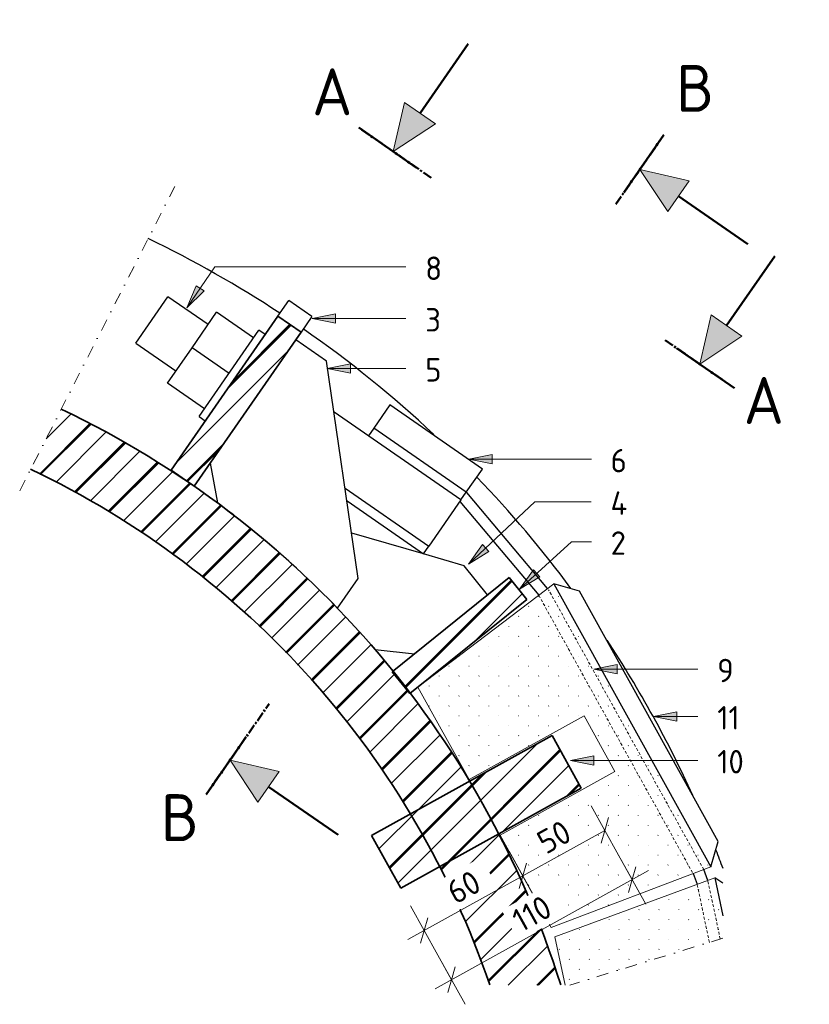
# Model space of a CAD drawing. Header units: millimetres. Extents: x -234509 to -203707, y -19731 to 120094.
# Tile 72 of 72: x -209936 to -209515, y 119187 to 119712. Entities that reach past the tile are written whole.
import ezdxf

# ---------------------------------------------------------------- set-up
doc = ezdxf.new("R2010")
doc.units = ezdxf.units.MM
for name, pattern in [('Dash dot', [15.875, 6.35, -4.7625, 0, -4.7625]), ('Hhidden', [2.5, 1.5, -1]), ('XX-CENTER', [8, 5, -1, 1, -1]), ('XX-HIDDEN', [4, 2, -2])]:
    doc.linetypes.add(name, pattern=pattern)
for name, color, linetype, lineweight in [('Multi-Category Tags', 10, 'Continuous', 18), ('Multi-Category Tags-1', 7, 'Continuous', 18), ('N-CO-BC-BETONVORM-G', 50, 'Continuous', 25), ('N-CO-BC-BETONVORM-G-1', 50, 'Continuous', 18), ('N-CO-BC-BETONVORM-G-2', 50, 'XX-HIDDEN', 18), ('N-CO-BC-BETONVORM-G-4', 50, 'Continuous', 13), ('N-CO-BC-BETONVORM-GN-1', 10, 'Continuous', 18), ('N-CO-HC-HOUTVORM-GD', 90, 'Continuous', 25), ('N-CO-HC-HOUTVORM-GD-1', 90, 'Continuous', 18), ('N-CO-KC-KUNSTSTOFVORM-G', 7, 'Continuous', 13), ('N-CO-KC-KUNSTSTOFVORM-GD', 90, 'Continuous', 18), ('N-CO-SC-STAALVORM-G', 10, 'Continuous', 25), ('N-CO-SC-STAALVORM-G-1', 10, 'Continuous', 18), ('N-CO-SC-STAALVORM-GD', 90, 'Continuous', 35), ('X-XX-AL-CONSTRUCTIELIJN-G-1', 7, 'Hhidden', 18), ('X-XX-AL-CONSTRUCTIELIJN-G-3', 7, 'Dash dot', 18), ('X-XX-AL-M', 7, 'Continuous', 18), ('X-XX-AL-M-5', 7, 'Continuous', 18), ('X-XX-AL-VERWIJZING_DOORSNEDE-G', 7, 'Continuous', 18), ('X-XX-AL-VERWIJZING_DOORSNEDE-G-1', 7, 'XX-CENTER', 18), ('X-XX-AL-VERWIJZING_DOORSNEDE-G-2', 7, 'Continuous', 50), ('X-XX-AL-VERWIJZING_DOORSNEDE-G-3', 7, 'Continuous', 13), ('X-XX-AL-VERWIJZING_DOORSNEDE-G-4', 7, 'XX-CENTER', 50)]:
    doc.layers.add(name, color=color, linetype=linetype, lineweight=lineweight)
doc.styles.add('NLCS-ISO_1', font='NLCS-ISO.ttf', dxfattribs={"height": 12.5})
doc.styles.add('NLCS-ISO_4', font='NLCS-ISO.ttf', dxfattribs={"height": 25})
doc.dimstyles.new('2_5_NLCS_diagonal_wit', dxfattribs={"dimscale": 304.8, "dimtxt": 12.534437, "dimasz": 0.032808, "dimexe": 0.049213, "dimexo": 0.0625, "dimgap": 0, "dimtad": 1, "dimdec": 0, "dimzin": 0, "dimdsep": 46, "dimtxsty": 'NLCS-ISO_1', "dimblk1": 'OBLIQUE', "dimblk2": 'OBLIQUE', "dimsah": 1, "dimcen": 0.09, "dimdle": 0.032808, "dimazin": 0, "dimtfac": 1, "dimtdec": 4, "dimtix": 1, "dimtmove": 0, "dimatfit": 3, "dimfxl": 0.049213, "dimfxlon": 1, "dimtvp": 1, "dimtfill": 1, "dimtolj": 1, "dimtzin": 0, "dimarcsym": 2})

# ---------------------------------------------------------------- blocks, each defined once
blk = doc.blocks.new('GM_Wrijfstijl_boven_beschermpaal - GM_Wrijfstijl_boven_beschermpaal-3365226-N_A_P_ Copy 3 Copy 1 - Dependent 1')
at = {"layer": 'N-CO-HC-HOUTVORM-GD-1'}
h = blk.add_hatch(dxfattribs=at)
h.set_pattern_fill('ACO-KUNSTSTOF', color=256, style=0, pattern_type=2)
h.set_pattern_definition([(123, (164987.016, 203116.672), (-6.29002926, -4.08479276), [0.168, -7.332])])
h.paths.add_polyline_path([(-46.91, 0), (-46.38, 2.47), (-53.82, 87.52), (-65.48, 90), (-86.26, 90), (-73.28, 0)], flags=0)
at = {"layer": 'N-CO-HC-HOUTVORM-GD'}
for p, q in [((-82.62, 93.64), (-86.26, 90)), ((-86.26, 90), (-65.48, 90))]:
    blk.add_line(p, q, dxfattribs=at)
at = {"layer": 'N-CO-KC-KUNSTSTOFVORM-GD'}
for p, q in [((-65.48, 90), (-86.26, 90)), ((-86.26, 90), (-73.28, 0)), ((-73.28, 0), (-46.91, 0))]:
    blk.add_line(p, q, dxfattribs=at)
blk = doc.blocks.new('GM_Wrijfstijl_boven_beschermpaal - GM_Wrijfstijl_boven_beschermpaal-V127-N_A_P_ Copy 3 Copy 1 - Dependent 1')
at = {"layer": 'N-CO-HC-HOUTVORM-GD-1'}
h = blk.add_hatch(dxfattribs=at)
h.set_pattern_fill('ACO-KUNSTSTOF', color=256, style=0, pattern_type=2)
h.set_pattern_definition([(106, (217311.961, 145981.707), (-7.20946272, -2.06728017), [0.168, -7.332])])
h.paths.add_polyline_path([(73.28, 0), (86.26, 90), (-86.26, 90), (-73.28, 0), (-17, 0), (-17, 70), (17, 70), (17, 0), (68.74, 0)], flags=0)
at = {"layer": 'N-CO-HC-HOUTVORM-GD'}
for p, q in [((-76.26, 100), (-86.26, 90)), ((76.26, 100), (-76.26, 100)), ((86.26, 90), (76.26, 100)), ((-86.26, 90), (86.26, 90))]:
    blk.add_line(p, q, dxfattribs=at)
at = {"layer": 'N-CO-KC-KUNSTSTOFVORM-G'}
for p, q in [((-16.1, 0), (-17, 0)), ((17, 0), (16.1, 0))]:
    blk.add_line(p, q, dxfattribs=at)
at = {"layer": 'N-CO-KC-KUNSTSTOFVORM-GD'}
for p, q in [((86.26, 90), (-86.26, 90)), ((-86.26, 90), (-73.28, 0)), ((73.28, 0), (86.26, 90)), ((-17, 0), (-17, 70)), ((-17, 70), (17, 70)), ((17, 70), (17, 0)), ((-73.28, 0), (-17, 0)), ((17, 0), (73.28, 0))]:
    blk.add_line(p, q, dxfattribs=at)
blk = doc.blocks.new('GM_type2 - GM_type2-3480043-N_A_P_ Copy 3 Copy 1 - Dependent 1')
at = {"layer": 'N-CO-BC-BETONVORM-G-1'}
h = blk.add_hatch(dxfattribs=at)
h.set_pattern_fill('ACO-STAAL', color=256, style=0, pattern_type=2)
h.set_pattern_definition([(96.124, (239209.103, 106539.833), (-19.8858669, -2.1336114), []), (96.124, (239199.65, 106547.454), (-19.8858669, -2.1336114), []), (96.124, (239199.26, 106547.768), (-19.8858669, -2.1336114), []), (96.124, (239198.872, 106548.082), (-19.8858669, -2.1336114), [])])
h.paths.add_polyline_path([(7.5, 0), (7.5, 80), (-7.5, 80), (-7.5, 0)], flags=0)
at = {"layer": 'N-CO-SC-STAALVORM-GD'}
for p, q in [((7.5, 80), (-7.5, 80)), ((-7.5, 80), (-7.5, 0)), ((7.5, 0), (7.5, 80)), ((-7.5, 0), (7.5, 0))]:
    blk.add_line(p, q, dxfattribs=at)
blk = doc.blocks.new('GM_type3 - GM_type3-3483063-N_A_P_ Copy 3 Copy 1 - Dependent 1')
at = {"layer": 'N-CO-BC-BETONVORM-G-1'}
h = blk.add_hatch(dxfattribs=at)
h.set_pattern_fill('ACO-STAAL', color=256, style=0, pattern_type=2)
h.set_pattern_definition([(79.746, (259701.919, 34741.557), (-19.6805654, 3.5602449), []), (79.746, (259695, 34751.534), (-19.6805654, 3.5602449), []), (79.746, (259694.714, 34751.944), (-19.6805654, 3.5602449), []), (79.746, (259694.43, 34752.355), (-19.6805654, 3.5602449), [])])
h.paths.add_polyline_path([(7.5, 0), (7.5, 100), (-7.5, 100), (-7.5, 0), (-3.47, 0)], flags=0)
at = {"layer": 'N-CO-SC-STAALVORM-G'}
for p, q in [((7.5, 110), (-7.5, 110)), ((-7.5, 100), (-7.5, 110)), ((7.5, 110), (7.5, 100))]:
    blk.add_line(p, q, dxfattribs=at)
at = {"layer": 'N-CO-SC-STAALVORM-GD'}
for p, q in [((-7.5, 100), (-7.5, 0)), ((7.5, 100), (-7.5, 100)), ((7.5, 0), (7.5, 100)), ((-7.5, 0), (7.5, 0))]:
    blk.add_line(p, q, dxfattribs=at)
blk = doc.blocks.new('GM_type5 - GM_type5-3483963-N_A_P_ Copy 3 Copy 1 - Dependent 1')
at = {"layer": 'N-CO-SC-STAALVORM-G'}
for p, q in [((4.77, 95.23), (-15.23, 95.23)), ((84.57, 9.66), (4.77, 95.23)), ((-15.18, 15.18), (0, 0)), ((84.57, -9.67), (84.57, 9.66))]:
    blk.add_line(p, q, dxfattribs=at)
for start, end in [(87.0535, 88.2822), (82.1148, 83.8001), (78.6709, 79.1351)]:
    blk.add_arc((-15.23, -507.77), 508, start, end, dxfattribs=at)
blk = doc.blocks.new('GM_type4 - GM_type4-3520903-N_A_P_ Copy 3 Copy 1 - Dependent 1')
at = {"layer": 'N-CO-SC-STAALVORM-G'}
for p, q in [((14.96, -0.27), (0.05, -15.18)), ((38.5, -52.27), (71.05, -29.48)), ((20, -65.23), (38.39, -52.35)), ((0, -65.23), (20, -65.23))]:
    blk.add_line(p, q, dxfattribs=at)
blk = doc.blocks.new('GM_M30 - M20-3491457-N_A_P_ Copy 3 Copy 1 - Dependent 1')
at = {"layer": 'N-CO-SC-STAALVORM-G'}
for p, q in [((-233219.23, 119539.42), (-233202.14, 119564.07)), ((-233180.77, 119549.26), (-233202.14, 119564.07)), ((-233189.32, 119536.93), (-233176.21, 119555.83)), ((-233156.49, 119542.15), (-233176.21, 119555.83)), ((-233185.56, 119500.24), (-233153.64, 119546.26)), ((-233150.36, 119543.98), (-233153.64, 119546.26)), ((-233219.23, 119539.42), (-233197.87, 119524.6)), ((-233202.43, 119518.03), (-233189.32, 119536.93)), ((-233169.6, 119523.25), (-233189.32, 119536.93)), ((-233182.71, 119504.35), (-233202.43, 119518.03)), ((-233046.02, 119455.79), (-233113.61, 119502.67)), ((-233185.56, 119500.24), (-233182.27, 119497.96)), ((-233107.72, 119462.07), (-233063.11, 119431.13)), ((-233046.02, 119455.79), (-233063.11, 119431.13))]:
    blk.add_line(p, q, dxfattribs=at)
blk = doc.blocks.new('GM_type7 - GM_type7-3490173-N_A_P_ Copy 3 Copy 1 - Dependent 1')
at = {"layer": 'N-CO-SC-STAALVORM-G'}
for p, q in [((20, 60), (15, 60)), ((20, 0), (20, 60)), ((-20, 49.62), (-20, 0)), ((-20, 0), (-15, 0)), ((15, 0), (20, 0))]:
    blk.add_line(p, q, dxfattribs=at)
blk = doc.blocks.new('GM_type6 - GM_type6-3496029-N_A_P_ Copy 3 Copy 1 - Dependent 1')
at = {"layer": 'N-CO-SC-STAALVORM-G'}
for p, q in [((7.5, 60), (-7.5, 60)), ((7.5, 0), (7.5, 60)), ((-7.5, 0), (7.5, 0))]:
    blk.add_line(p, q, dxfattribs=at)
blk = doc.blocks.new('GM_buispaal-Blauwverlaat - GM_buispaal-Blauwverlaat-3493027-N_A_P_ Copy 3 Copy 1 - Dependent 1')
at = {"layer": 'N-CO-SC-STAALVORM-G-1'}
h = blk.add_hatch(dxfattribs=at)
h.set_pattern_fill('ACO-STAAL', color=256, style=0, pattern_type=2)
h.set_pattern_definition([(45, (233477.714, -119045.704), (-14.1421356, 14.1421356), []), (45, (233477.714, -119033.562), (-14.1421356, 14.1421356), []), (45, (233477.714, -119033.062), (-14.1421356, 14.1421356), []), (45, (233477.714, -119032.562), (-14.1421356, 14.1421356), [])])
h.paths.add_polyline_path([(446.82, 151.5), (484.68, 151.5), (483.14, 156.98), (469.33, 194.4), (452.63, 230.63), (433.14, 265.43), (410.98, 298.59), (386.29, 329.92), (359.21, 359.21), (329.92, 386.29), (298.59, 410.98), (265.43, 433.14), (230.63, 452.63), (218.57, 458.19), (202.23, 426.11), (214.28, 420.56), (246.62, 402.45), (277.43, 381.86), (306.54, 358.91), (333.75, 333.75), (358.91, 306.54), (381.86, 277.43), (402.45, 246.62), (420.56, 214.28), (436.07, 180.63)], flags=0)
at = {"layer": 'N-CO-SC-STAALVORM-G'}
for start, end in [(56.66327, 64.24665), (56.66327, 64.24665), (46.83746, 55.25406), (46.83746, 55.25406), (36.50535, 43.80655), (36.50535, 43.80655), (24.45604, 33.34384), (24.45604, 33.34384), (20.50889, 21.47261), (20.50889, 21.47261)]:
    blk.add_arc((0, 0), 610, start, end, dxfattribs=at)
at = {"layer": 'N-CO-SC-STAALVORM-GD'}
for radius, start, end in [(508, 17.358, 64.4979), (472, 18.7309, 64.6122)]:
    blk.add_arc((0, 0), radius, start, end, dxfattribs=at)
blk = doc.blocks.new('GM_Type10 - GM_Type10-3481840-N_A_P_ Copy 3 Copy 1 - Dependent 1')
at = {"layer": 'N-CO-BC-BETONVORM-GN-1'}
h = blk.add_hatch(dxfattribs=at)
h.set_pattern_fill('ACO-STAAL', color=256, style=0, pattern_type=2)
h.set_pattern_definition([(106, (217311.961, 145981.707), (-19.2252339, -5.5127471), []), (106, (217301.34, 145987.594), (-19.2252339, -5.5127471), []), (106, (217300.904, 145987.836), (-19.2252339, -5.5127471), []), (106, (217300.467, 145988.08), (-19.2252339, -5.5127471), [])])
h.paths.add_polyline_path([(16, -60), (16, 50), (-16, 50), (-16, -60), (8.54, -60)], flags=0)
at = {"layer": 'N-CO-SC-STAALVORM-GD'}
for p, q in [((16, 50), (-16, 50)), ((-16, 50), (-16, -60)), ((16, -60), (16, 50)), ((-16, -60), (16, -60))]:
    blk.add_line(p, q, dxfattribs=at)
blk = doc.blocks.new('GM_type12 - GM_type9-3500595-N_A_P_ Copy 3 Copy 1 - Dependent 1')
at = {"layer": 'N-CO-SC-STAALVORM-G'}
for p, q in [((-233042.86, 119459.68), (-233043.17, 119459.89)), ((-232999.86, 119408.52), (-233042.86, 119459.68)), ((-233046.59, 119454.96), (-233004.56, 119404.96)), ((-232922.32, 119256.59), (-232920.23, 119250.91)), ((-232914.54, 119253), (-232916.65, 119258.74))]:
    blk.add_line(p, q, dxfattribs=at)
at = {"layer": 'X-XX-AL-CONSTRUCTIELIJN-G-1'}
for p, q in [((-232916.65, 119258.74), (-232999.31, 119407.86)), ((-233004.56, 119404.96), (-232922.32, 119256.59)), ((-232920.15, 119250.71), (-232913.62, 119219.96)), ((-232907.86, 119221.72), (-232914.46, 119252.8))]:
    blk.add_line(p, q, dxfattribs=at)
blk = doc.blocks.new('DIMBLOCK118-N_A_P_ Copy 3 Copy 1 - Dependent 1')
at = {"layer": 'X-XX-AL-M-5'}
for p, q in [((-209675.35, 119268.52), (-209660.8, 119242.28)), ((-209668.07, 119255.4), (-209675.35, 119268.52)), ((-209668.07, 119255.4), (-209666.13, 119262.2)), ((-209729.3, 119221.46), (-209668.07, 119255.4)), ((-209668.07, 119255.4), (-209670.02, 119248.6)), ((-209727.82, 119239.43), (-209713.28, 119213.19)), ((-209720.55, 119226.31), (-209727.82, 119239.43)), ((-209720.55, 119226.31), (-209718.6, 119233.11)), ((-209720.55, 119226.31), (-209722.5, 119219.51))]:
    blk.add_line(p, q, dxfattribs=at)
at = {"layer": 'X-XX-AL-M-5', "color": 0, "insert": (-209709.86, 119250.85), "char_height": 12.5, "width": 21.0011, "attachment_point": 1, "rotation": 29, "line_spacing_factor": 1.135194, "style": 'NLCS-ISO_1', "bg_fill": 3, "box_fill_scale": 1.25, "bg_fill_color": 256, "bg_fill_true_color": 13158600, "bg_fill_transparency": 0}
blk.add_mtext('60', dxfattribs=at)
blk = doc.blocks.new('_Oblique')
at = {"color": 0, "linetype": 'ByBlock', "lineweight": -2}
blk.add_line((-0.5, -0.5), (0.5, 0.5), dxfattribs=at)
blk = doc.blocks.new('DIMBLOCK119-N_A_P_ Copy 3 Copy 1 - Dependent 1')
at = {"layer": 'X-XX-AL-M-5'}
for p, q in [((-209631.62, 119292.76), (-209617.07, 119266.52)), ((-209624.34, 119279.64), (-209631.62, 119292.76)), ((-209624.34, 119279.64), (-209622.39, 119286.44)), ((-209668.07, 119255.4), (-209624.34, 119279.64)), ((-209624.34, 119279.64), (-209626.29, 119272.84)), ((-209675.35, 119268.52), (-209660.8, 119242.28)), ((-209668.07, 119255.4), (-209675.35, 119268.52)), ((-209668.07, 119255.4), (-209666.13, 119262.2)), ((-209668.07, 119255.4), (-209670.02, 119248.6))]:
    blk.add_line(p, q, dxfattribs=at)
at = {"layer": 'X-XX-AL-M-5', "color": 0, "insert": (-209661.76, 119277.52), "char_height": 12.5, "width": 21.0011, "attachment_point": 1, "rotation": 29, "line_spacing_factor": 1.135194, "style": 'NLCS-ISO_1', "bg_fill": 3, "box_fill_scale": 1.25, "bg_fill_color": 256, "bg_fill_true_color": 13158600, "bg_fill_transparency": 0}
blk.add_mtext('50', dxfattribs=at)
blk = doc.blocks.new('DIMBLOCK120-N_A_P_ Copy 3 Copy 1 - Dependent 1')
at = {"layer": 'X-XX-AL-M-5'}
for p, q in [((-209617.07, 119266.52), (-209602.53, 119240.28)), ((-209609.8, 119253.4), (-209617.07, 119266.52)), ((-209609.8, 119253.4), (-209607.85, 119260.2)), ((-209714.75, 119195.22), (-209601.05, 119258.25)), ((-209609.8, 119253.4), (-209611.75, 119246.6)), ((-209713.28, 119213.19), (-209698.73, 119186.95)), ((-209706.01, 119200.07), (-209713.28, 119213.19)), ((-209706.01, 119200.07), (-209704.06, 119206.87)), ((-209706.01, 119200.07), (-209707.96, 119193.27))]:
    blk.add_line(p, q, dxfattribs=at)
at = {"layer": 'X-XX-AL-M-5', "color": 0, "insert": (-209675, 119235.88), "char_height": 12.5, "width": 25.2581, "attachment_point": 1, "rotation": 29, "line_spacing_factor": 1.135194, "style": 'NLCS-ISO_1', "bg_fill": 3, "box_fill_scale": 1.25, "bg_fill_color": 256, "bg_fill_true_color": 13158600, "bg_fill_transparency": 0}
blk.add_mtext('110', dxfattribs=at)
blk = doc.blocks.new('Section - Doorsnede_Tail-514632-N_A_P_ Copy 3 Copy 1 - Dependent 1')
at = {"layer": 'X-XX-AL-VERWIJZING_DOORSNEDE-G'}
blk.add_hatch(color=256, dxfattribs=at).paths.add_polyline_path([(6.49, -5), (2.49, -5), (4.49, 0)], flags=0)
at = {"layer": 'X-XX-AL-VERWIJZING_DOORSNEDE-G-2'}
for p, q in [((0, 0), (7.5, 0)), ((4.49, -5), (4.49, -14))]:
    blk.add_line(p, q, dxfattribs=at)
at = {"layer": 'X-XX-AL-VERWIJZING_DOORSNEDE-G-3'}
for p, q in [((4.49, 0), (2.49, -5)), ((6.49, -5), (4.49, 0)), ((2.49, -5), (6.49, -5))]:
    blk.add_line(p, q, dxfattribs=at)
blk = doc.blocks.new('Section - Doorsnede_Head-514630-N_A_P_ Copy 3 Copy 1 - Dependent 1')
at = {"layer": 'X-XX-AL-VERWIJZING_DOORSNEDE-G'}
blk.add_hatch(color=256, dxfattribs=at).paths.add_polyline_path([(6.49, -5), (2.49, -5), (4.49, 0)], flags=0)
at = {"layer": 'X-XX-AL-VERWIJZING_DOORSNEDE-G-2'}
for p, q in [((0, 0), (7.5, 0)), ((4.49, -5), (4.49, -14))]:
    blk.add_line(p, q, dxfattribs=at)
at = {"layer": 'X-XX-AL-VERWIJZING_DOORSNEDE-G-3'}
for p, q in [((4.49, 0), (2.49, -5)), ((6.49, -5), (4.49, 0)), ((2.49, -5), (6.49, -5))]:
    blk.add_line(p, q, dxfattribs=at)

msp = doc.modelspace()

# ---------------------------------------------------------------- hatches: boundary and pattern name
at = {"layer": 'Multi-Category Tags'}
for points in [[(-209846.97, 119558.26), (-209837.87, 119567.19), (-209842, 119570)], [(-209780.31, 119552.52), (-209767.81, 119550.02), (-209767.81, 119555.02)], [(-209772.28, 119525.87), (-209759.78, 119523.37), (-209759.78, 119528.37)], [(-209696.83, 119477.46), (-209684.33, 119474.96), (-209684.33, 119479.96)], [(-209696.89, 119421.64), (-209686.07, 119428.37), (-209689.49, 119432.02)], [(-209669.82, 119408.31), (-209658.89, 119414.86), (-209662.25, 119418.56)], [(-209630.18, 119365.58), (-209617.68, 119363.08), (-209617.68, 119368.08)], [(-209598.43, 119340.37), (-209585.93, 119337.87), (-209585.93, 119342.87)], [(-209642.66, 119316.98), (-209630.16, 119314.48), (-209630.16, 119319.48)]]:
    msp.add_hatch(color=256, dxfattribs=at).paths.add_polyline_path(points, flags=0)

# ---------------------------------------------------------------- linework, layer by layer
for p, q in [((-209846.97, 119558.26), (-209832.18, 119580)), ((-209832.18, 119580), (-209730.28, 119580)), ((-209842, 119570), (-209846.97, 119558.26)), ((-209837.87, 119567.19), (-209842, 119570)), ((-209846.97, 119558.26), (-209837.87, 119567.19)), ((-209767.81, 119555.02), (-209780.31, 119552.52)), ((-209767.81, 119550.02), (-209767.81, 119555.02)), ((-209780.31, 119552.52), (-209767.81, 119550.02)), ((-209780.31, 119552.52), (-209730.28, 119552.52)), ((-209759.78, 119528.37), (-209772.28, 119525.87)), ((-209759.78, 119523.37), (-209759.78, 119528.37)), ((-209772.28, 119525.87), (-209759.78, 119523.37)), ((-209772.28, 119525.87), (-209730.28, 119525.87)), ((-209684.33, 119479.96), (-209696.83, 119477.46)), ((-209684.33, 119474.96), (-209684.33, 119479.96)), ((-209696.83, 119477.46), (-209684.33, 119474.96)), ((-209696.83, 119477.46), (-209631.48, 119477.46)), ((-209696.89, 119421.64), (-209661.58, 119454.81)), ((-209661.58, 119454.81), (-209631.53, 119454.81)), ((-209689.49, 119432.02), (-209696.89, 119421.64)), ((-209686.07, 119428.37), (-209689.49, 119432.02)), ((-209669.82, 119408.31), (-209642.07, 119433.51)), ((-209642.07, 119433.51), (-209631.48, 119433.51)), ((-209696.89, 119421.64), (-209686.07, 119428.37)), ((-209662.25, 119418.56), (-209669.82, 119408.31)), ((-209658.89, 119414.86), (-209662.25, 119418.56)), ((-209669.82, 119408.31), (-209658.89, 119414.86)), ((-209617.68, 119368.08), (-209630.18, 119365.58)), ((-209630.18, 119365.58), (-209617.68, 119363.08)), ((-209630.18, 119365.58), (-209574.66, 119365.58)), ((-209617.68, 119363.08), (-209617.68, 119368.08)), ((-209585.93, 119342.87), (-209598.43, 119340.37)), ((-209585.93, 119337.87), (-209585.93, 119342.87)), ((-209598.43, 119340.37), (-209585.93, 119337.87)), ((-209598.43, 119340.37), (-209574.66, 119340.37)), ((-209630.16, 119319.48), (-209642.66, 119316.98)), ((-209642.66, 119316.98), (-209630.16, 119314.48)), ((-209642.66, 119316.98), (-209574.66, 119316.98)), ((-209630.16, 119314.48), (-209630.16, 119319.48))]:
    msp.add_line(p, q, dxfattribs=at)
at = {"layer": 'X-XX-AL-CONSTRUCTIELIJN-G-3'}
for p, q in [((-209936.09, 119460.72), (-209852.15, 119625.46)), ((-209561.34, 119222.17), (-209642.99, 119197.21))]:
    msp.add_line(p, q, dxfattribs=at)
at = {"layer": 'X-XX-AL-VERWIJZING_DOORSNEDE-G-4'}
for p, q in [((-209716.89, 119627.52), (-209755.46, 119654.27)), ((-209618.42, 119613.51), (-209592.8, 119650.45)), ((-209555.25, 119515.4), (-209592.48, 119541.23)), ((-209836.79, 119298.7), (-209803.25, 119347.05))]:
    msp.add_line(p, q, dxfattribs=at)

# ---------------------------------------------------------------- block references
at = {"layer": 'N-CO-BC-BETONVORM-G'}
for name, p in [('GM_buispaal-Blauwverlaat - GM_buispaal-Blauwverlaat-3493027-N_A_P_ Copy 3 Copy 1 - Dependent 1', (-210132.66, 119045.7)), ('GM_M30 - M20-3491457-N_A_P_ Copy 3 Copy 1 - Dependent 1', (23345.05, 0)), ('GM_type12 - GM_type9-3500595-N_A_P_ Copy 3 Copy 1 - Dependent 1', (23345.05, 0))]:
    msp.add_blockref(name, p, dxfattribs=at)
for name, p, rotation in [('GM_type3 - GM_type3-3483063-N_A_P_ Copy 3 Copy 1 - Dependent 1', (-209849.3, 119467.4), 325.2540698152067), ('GM_type5 - GM_type5-3483963-N_A_P_ Copy 3 Copy 1 - Dependent 1', (-209830.74, 119454.27), 325.2540698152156), ('GM_type6 - GM_type6-3496029-N_A_P_ Copy 3 Copy 1 - Dependent 1', (-209693.84, 119466.06), 55.25406981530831), ('GM_type7 - GM_type7-3490173-N_A_P_ Copy 3 Copy 1 - Dependent 1', (-209709.51, 119443.46), 55.25406981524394), ('GM_type4 - GM_type4-3520903-N_A_P_ Copy 3 Copy 1 - Dependent 1', (-209737.54, 119364.25), 128.8757529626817), ('GM_type2 - GM_type2-3480043-N_A_P_ Copy 3 Copy 1 - Dependent 1', (-209732.83, 119358.41), 308.8757529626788)]:
    msp.add_blockref(name, p, dxfattribs=dict(at, rotation=rotation))
at = {"layer": 'N-CO-BC-BETONVORM-G-2', "rotation": 298.9999999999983}
msp.add_blockref('GM_Type10 - GM_Type10-3481840-N_A_P_ Copy 3 Copy 1 - Dependent 1', (-209688.36, 119291.99), dxfattribs=at)
at = {"layer": 'N-CO-BC-BETONVORM-G-4'}
for name, p, rotation in [('GM_Wrijfstijl_boven_beschermpaal - GM_Wrijfstijl_boven_beschermpaal-V127-N_A_P_ Copy 3 Copy 1 - Dependent 1', (-209688.36, 119291.99), 298.9999999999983), ('GM_Wrijfstijl_boven_beschermpaal - GM_Wrijfstijl_boven_beschermpaal-3365226-N_A_P_ Copy 3 Copy 1 - Dependent 1', (-209635.76, 119151.32), 281.9999999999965)]:
    msp.add_blockref(name, p, dxfattribs=dict(at, rotation=rotation))
at = {"layer": 'X-XX-AL-VERWIJZING_DOORSNEDE-G-1', "extrusion": (0, 0, -1), "xscale": 4.999999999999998, "yscale": 4.999999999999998, "zscale": 4.999999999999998}
for p, rotation in [((209755.46, 119654.27), 214.7459301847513), ((209592.8, 119650.45), 304.7459301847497)]:
    msp.add_blockref('Section - Doorsnede_Tail-514632-N_A_P_ Copy 3 Copy 1 - Dependent 1', p, dxfattribs=dict(at, rotation=rotation))
at = {"layer": 'X-XX-AL-VERWIJZING_DOORSNEDE-G-1', "xscale": 4.999999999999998, "yscale": 4.999999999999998, "zscale": 4.999999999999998}
for p, rotation in [((-209555.25, 119515.4), 145.2540698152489), ((-209836.79, 119298.7), 55.25406981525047)]:
    msp.add_blockref('Section - Doorsnede_Head-514630-N_A_P_ Copy 3 Copy 1 - Dependent 1', p, dxfattribs=dict(at, rotation=rotation))

# ---------------------------------------------------------------- texts
at = {"layer": 'Multi-Category Tags-1', "char_height": 12.5, "attachment_point": 1, "style": 'NLCS-ISO_1'}
for s, insert, width in [('8', (-209720.01, 119585.54), 10.8228), ('3', (-209720.01, 119558.07), 10.8228), ('5', (-209720.01, 119531.41), 10.8228), ('6', (-209621.21, 119483.01), 10.8228), ('4', (-209621.27, 119460.36), 12.0253), ('2', (-209621.21, 119439.06), 10.8228), ('9', (-209564.39, 119371.13), 10.8228), ('11', (-209564.39, 119345.92), 15.2321), ('10', (-209564.39, 119322.52), 18.4388)]:
    msp.add_mtext(s, dxfattribs=dict(at, insert=insert, width=width))
at = {"layer": 'X-XX-AL-VERWIJZING_DOORSNEDE-G', "char_height": 25, "attachment_point": 1, "style": 'NLCS-ISO_4'}
for s, insert, width in [('A', (-209780.29, 119685.86), 27.2574), ('B', (-209586.33, 119687.7), 24.4515), ('A', (-209550.31, 119521.34), 27.2574), ('B', (-209860.86, 119298.97), 24.4515)]:
    msp.add_mtext(s, dxfattribs=dict(at, insert=insert, width=width))

# ---------------------------------------------------------------- next in the draw order: dimensions: what is measured, and where the dimension line sits
at = {"layer": 'X-XX-AL-M'}
dim = msp.add_linear_dim(base=(-209668.07, 119255.4), p1=(-209727.82, 119239.43), p2=(-209675.35, 119268.52), angle=29, dimstyle='2_5_NLCS_diagonal_wit', override={"dimpost": '<>', "dimfxl": 60}, dxfattribs=at)
dim.commit()
dim.dimension.update_dxf_attribs({"geometry": 'DIMBLOCK118-N_A_P_ Copy 3 Copy 1 - Dependent 1', "text_midpoint": (-209697.34, 119246.32)})

# ---------------------------------------------------------------- next in the draw order: dimensions: what is measured, and where the dimension line sits
dim = msp.add_linear_dim(base=(-209624.34, 119279.64), p1=(-209675.35, 119268.52), p2=(-209631.62, 119292.76), angle=29, dimstyle='2_5_NLCS_diagonal_wit', override={"dimpost": '<>', "dimfxl": 50}, dxfattribs=at)
dim.commit()
dim.dimension.update_dxf_attribs({"geometry": 'DIMBLOCK119-N_A_P_ Copy 3 Copy 1 - Dependent 1', "text_midpoint": (-209649.24, 119272.99)})

# ---------------------------------------------------------------- next in the draw order: dimensions: what is measured, and where the dimension line sits
dim = msp.add_linear_dim(base=(-209609.8, 119253.4), p1=(-209713.28, 119213.19), p2=(-209617.07, 119266.52), angle=29, dimstyle='2_5_NLCS_diagonal_wit', override={"dimpost": '<>', "dimfxl": 110}, dxfattribs=at)
dim.commit()
dim.dimension.update_dxf_attribs({"geometry": 'DIMBLOCK120-N_A_P_ Copy 3 Copy 1 - Dependent 1', "text_midpoint": (-209660.93, 119232.2)})

doc.saveas('drawing.dxf')
